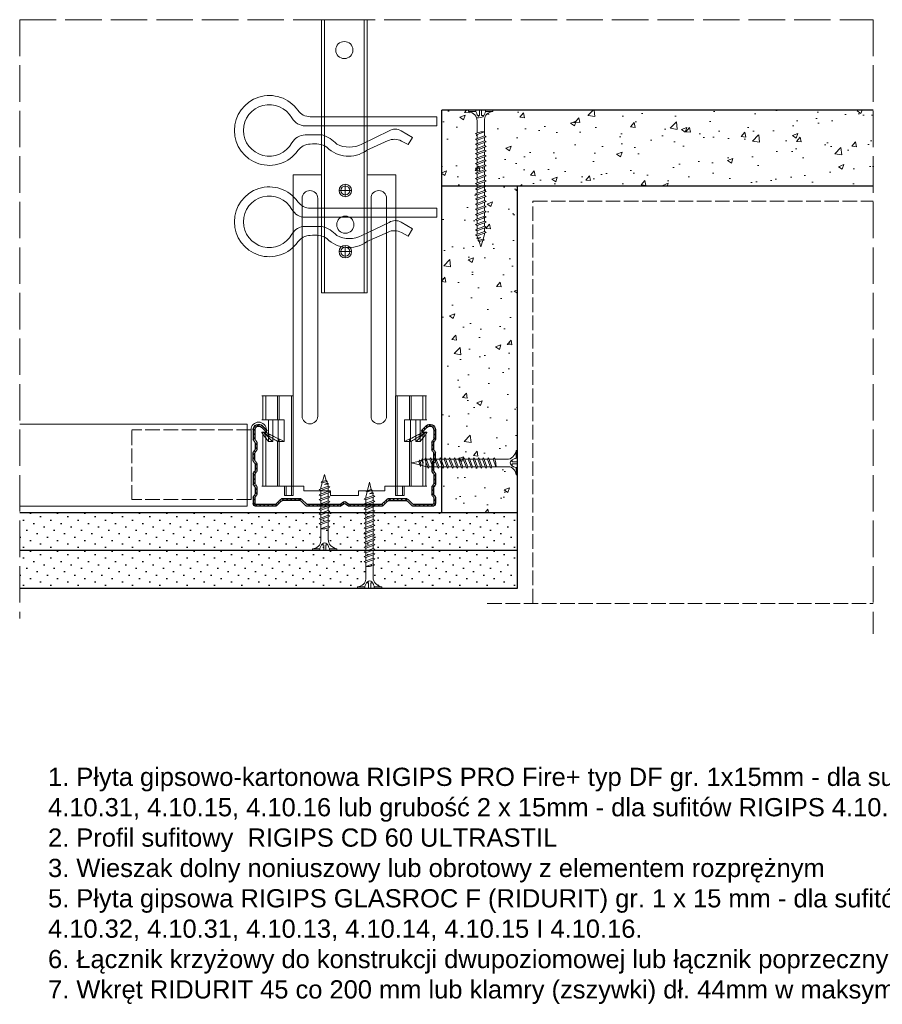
# Model space of a CAD drawing. Header units: millimetres. Extents: x 2122 to 2735, y 918 to 1242.
# Tile 1 of 4: x 2122 to 2406, y 918 to 1242. Entities that reach past the tile are written whole.
import ezdxf

# ---------------------------------------------------------------- set-up
doc = ezdxf.new("R2010")
doc.units = ezdxf.units.MM
doc.linetypes.add('ACAD_ISO02W100', pattern=[15, 12, -3])
for name, color, linetype, lineweight in [('_RIGIPS AKCESORIA', 7, 'Continuous', 18), ('_RIGIPS G-K', 7, 'Continuous', 25), ('_RIGIPS PROFIL', 7, 'Continuous', 18), ('PRZERYWANA', 7, 'ACAD_ISO02W100', 9)]:
    doc.layers.add(name, color=color, linetype=linetype, lineweight=lineweight)
doc.styles.get("Standard").update_dxf_attribs({"font": 'arial.ttf'})
pattern_1 = [(50, (0, 0), (18.21847, -1.59391), [1.905, -20.955]), (355, (0, 0), (-3.52428, 19.10566), [1.524, -16.764]), (100.451, (1.518, -0.133), (14.69425, 17.51167), [1.619, -17.809]), (46.1842, (0, 5.08), (27.1079, -4.20423), [2.8575, -31.4325]), (96.6356, (2.26, 4.73), (23.74042, 24.74256), [2.4285, -26.7135]), (351.184, (0, 5.08), (23.74046, 24.7425), [2.286, -25.146]), (21, (2.54, 3.81), (15.16149, -10.22655), [1.905, -20.955]), (326, (2.54, 3.81), (6.1802, 18.4188), [1.524, -16.764]), (71.4514, (3.803, 2.958), (21.34165, 8.19229), [1.619, -17.809]), (37.5, (0, 0), (0.30886, 8.455504), [0, -16.5608, 0, -17.018, 0, -16.8275]), (7.5, (0, 0), (6.681966, 10.018057), [0, -9.7028, 0, -16.1798, 0, -6.4135]), (327.5, (-5.664, 0), (13.55906, -0.572874), [0, -6.35, 0, -19.812, 0, -26.289]), (317.5, (-8.204, 0), (14.81292, 2.54265), [0, -8.255, 0, -13.1572, 0, -18.669])]

# ---------------------------------------------------------------- blocks, each defined once
blk = doc.blocks.new('TN 25')
at = {"layer": '_RIGIPS AKCESORIA'}
for p, q in [((0, -0.84), (0, 7.16)), ((0, 7.16), (0.46, 7.16)), ((0.46, 7.16), (0.46, 4.78)), ((0.46, 4.78), (0, 4.78)), ((0, 3.5), (1.77, 3.5)), ((1.77, 3.5), (1.77, 4.2)), ((3.02, 4.46), (8.47, 4.46)), ((7.12, 4.46), (7.12, 3.18)), ((8.03, 2.01), (7.12, 4.46)), ((8.47, 4.46), (8.79, 5)), ((9.61, 1.51), (8.47, 4.46)), ((8.79, 5), (9.93, 2.01)), ((9, 4.46), (10.1, 4.46)), ((10.1, 4.46), (10.41, 5)), ((11.23, 1.51), (10.1, 4.46)), ((10.41, 5), (11.56, 2.01)), ((10.62, 4.46), (11.67, 4.46)), ((11.67, 4.46), (11.99, 5)), ((12.81, 1.51), (11.67, 4.46)), ((11.99, 5), (13.14, 2.01)), ((12.2, 4.46), (13.21, 4.46)), ((13.21, 4.46), (13.52, 5)), ((14.34, 1.51), (13.21, 4.46)), ((13.52, 5), (14.67, 2.01)), ((13.73, 4.46), (14.8, 4.46)), ((14.8, 4.46), (15.12, 5)), ((15.94, 1.51), (14.8, 4.46)), ((15.12, 5), (16.26, 2.01)), ((15.33, 4.46), (16.42, 4.46)), ((16.42, 4.46), (16.73, 5)), ((17.55, 1.51), (16.42, 4.46)), ((16.73, 5), (17.88, 2.01)), ((16.94, 4.46), (17.99, 4.46)), ((17.99, 4.46), (18.31, 5)), ((19.13, 1.51), (17.99, 4.46)), ((18.31, 5), (19.45, 2.01)), ((18.52, 4.46), (19.68, 4.46)), ((19.68, 4.46), (20, 5)), ((20.82, 1.51), (19.68, 4.46)), ((20, 5), (21.14, 2.01)), ((20.21, 4.46), (20.7, 4.46)), ((20.7, 4.46), (22.28, 3.98)), ((21.85, 1.83), (21.67, 3.28)), ((21.67, 3.28), (22.14, 2.4)), ((22.28, 3.98), (22.56, 4.37)), ((22.7, 2.36), (22.28, 3.98)), ((22.56, 4.37), (23.03, 2.71)), ((22.71, 3.85), (25, 3.24)), ((0, 2.83), (1.77, 2.83)), ((0.46, 1.64), (0, 1.64)), ((0.46, -0.84), (0.46, 1.64)), ((1.77, 2.83), (1.77, 2.18)), ((7.49, 2.01), (3.55, 2.01)), ((7.12, 3.18), (7.65, 1.53)), ((7.65, 1.53), (8.03, 2.01)), ((9.41, 2.01), (8.03, 2.01)), ((9.93, 2.01), (9.61, 1.51)), ((11.04, 2.01), (9.93, 2.01)), ((11.56, 2.01), (11.23, 1.51)), ((12.61, 2.01), (11.56, 2.01)), ((13.14, 2.01), (12.81, 1.51)), ((14.15, 2.01), (13.14, 2.01)), ((14.67, 2.01), (14.34, 1.51)), ((15.74, 2.01), (14.67, 2.01)), ((16.26, 2.01), (15.94, 1.51)), ((17.36, 2.01), (16.26, 2.01)), ((17.88, 2.01), (17.55, 1.51)), ((18.93, 2.01), (17.88, 2.01)), ((19.45, 2.01), (19.13, 1.51)), ((19.45, 2.01), (20.62, 2.01)), ((21.14, 2.01), (20.82, 1.51)), ((21.14, 2.01), (21.81, 2.12)), ((22.14, 2.4), (21.85, 1.83)), ((22.7, 2.36), (22.14, 2.4)), ((23.03, 2.71), (22.7, 2.36)), ((25, 3.24), (23.03, 2.71)), ((0, -0.84), (0.46, -0.84))]:
    blk.add_line(p, q, dxfattribs=at)
for centre, major_axis, ratio, start_param, end_param in [((3.09, 7.67), (0.17, 3.2), 0.826134, 1.773653, 3.180586), ((-0.04, 0.9), (0, 3.93), 0.848176, -0.720942, -0.151112), ((1.66, 3.18), (0, 0.895), 0.848176, -1.552777, -0.720942), ((3.37, -1.57), (0.28, 3.57), 0.832181, 0.035984, 1.430787), ((-2.73, 15.91), (0, 14.76), 0.848176, 3.399396, 3.475072), ((0.59, 4.62), (0, 2.81), 0.848176, 3.475072, 3.862535), ((1.66, 3.18), (0, 0.895), 0.848176, 3.862535, 4.730408)]:
    blk.add_ellipse(centre, major_axis=major_axis, ratio=ratio, start_param=start_param, end_param=end_param, dxfattribs=at)
blk = doc.blocks.new('CD 60 ULTRASTIL')
h = blk.add_hatch()
h.set_pattern_fill('ANSI31', color=256, scale=0.3, style=0)
h.paths.add_polyline_path([(542.88, 684.5, -0.302776), (543.49, 684.5), (544.54, 683.79, 0.148069), (544.85, 683.7), (555.42, 683.7, 0.198912), (555.81, 683.86), (557.38, 685.44, -0.198912), (557.77, 685.6), (563.59, 685.6, -0.198912), (563.98, 685.44), (565.55, 683.86, 0.198912), (565.94, 683.7), (572.18, 683.7, 0.414214), (573.18, 684.7), (573.18, 686.74, 0.198912), (573.02, 687.12), (572.74, 687.4, -0.198912), (572.58, 687.79), (572.58, 689.87, -0.198912), (572.74, 690.26), (573.02, 690.54, 0.198912), (573.18, 690.93), (573.18, 694.47, 0.198912), (573.02, 694.86), (572.74, 695.14, -0.198912), (572.58, 695.53), (572.58, 697.61, -0.198912), (572.74, 698), (573.02, 698.28, 0.198912), (573.18, 698.67), (573.18, 701.47, 0.198912), (573.02, 701.86), (572.74, 702.14, -0.198912), (572.58, 702.53), (572.58, 704.61, -0.198912), (572.74, 705), (573.02, 705.28, 0.198912), (573.18, 705.67), (573.18, 708.9, 0.666128), (570.12, 710.18), (568.55, 708.63), (568.93, 708.24), (570.5, 709.79, -0.666128), (572.63, 708.9), (572.63, 705.9, -0.198912), (572.47, 705.51), (572.19, 705.23, 0.198912), (572.03, 704.84), (572.03, 702.3, 0.198912), (572.19, 701.91), (572.47, 701.63, -0.198912), (572.63, 701.25), (572.63, 698.9, -0.198912), (572.47, 698.51), (572.19, 698.23, 0.198912), (572.03, 697.84), (572.03, 695.3, 0.198912), (572.19, 694.91), (572.47, 694.63, -0.198912), (572.63, 694.25), (572.63, 691.16, -0.198912), (572.47, 690.77), (572.19, 690.49, 0.198912), (572.03, 690.1), (572.03, 687.56, 0.198912), (572.19, 687.17), (572.47, 686.9, -0.198912), (572.63, 686.51), (572.63, 684.7, -0.414214), (572.18, 684.25), (566.17, 684.25, -0.198912), (565.78, 684.41), (564.2, 685.99, 0.198912), (563.82, 686.15), (557.55, 686.15, 0.198912), (557.16, 685.99), (555.58, 684.41, -0.198912), (555.19, 684.25), (545.01, 684.25, -0.148069), (544.71, 684.34), (543.49, 685.16, 0.302776), (542.88, 685.16), (541.65, 684.34, -0.148069), (541.35, 684.25), (531.17, 684.25, -0.198912), (530.78, 684.41), (529.2, 685.99, 0.198912), (528.82, 686.15), (522.55, 686.15, 0.198912), (522.16, 685.99), (520.58, 684.41, -0.198912), (520.19, 684.25), (514.18, 684.25, -0.414214), (513.73, 684.7), (513.73, 686.51, -0.198912), (513.89, 686.9), (514.17, 687.17, 0.198912), (514.33, 687.56), (514.33, 690.1, 0.198912), (514.17, 690.49), (513.89, 690.77, -0.198912), (513.73, 691.16), (513.73, 694.25, -0.198912), (513.89, 694.63), (514.17, 694.91, 0.198912), (514.33, 695.3), (514.33, 697.84, 0.198912), (514.17, 698.23), (513.89, 698.51, -0.198912), (513.73, 698.9), (513.73, 701.25, -0.198912), (513.89, 701.63), (514.17, 701.91, 0.198912), (514.33, 702.3), (514.33, 704.84, 0.198912), (514.17, 705.23), (513.89, 705.51, -0.198912), (513.73, 705.9), (513.73, 708.9, -0.666128), (515.86, 709.79), (517.43, 708.24), (517.81, 708.63), (516.25, 710.18, 0.666128), (513.18, 708.9), (513.18, 705.67, 0.198912), (513.34, 705.28), (513.62, 705, -0.198912), (513.78, 704.61), (513.78, 702.53, -0.198912), (513.62, 702.14), (513.34, 701.86, 0.198912), (513.18, 701.47), (513.18, 698.67, 0.198912), (513.34, 698.28), (513.62, 698, -0.198912), (513.78, 697.61), (513.78, 695.53, -0.198912), (513.62, 695.14), (513.34, 694.86, 0.198912), (513.18, 694.47), (513.18, 690.93, 0.198912), (513.34, 690.54), (513.62, 690.26, -0.198912), (513.78, 689.87), (513.78, 687.79, -0.198912), (513.62, 687.4), (513.34, 687.12, 0.198912), (513.18, 686.74), (513.18, 684.7, 0.414214), (514.18, 683.7), (520.42, 683.7, 0.198912), (520.81, 683.86), (522.38, 685.44, -0.198912), (522.77, 685.6), (528.59, 685.6, -0.198912), (528.98, 685.44), (530.55, 683.86, 0.198912), (530.94, 683.7), (541.51, 683.7, 0.148069), (541.82, 683.79)])
for p, q in [((513.18, 708.9), (513.18, 705.67)), ((513.73, 708.9), (513.73, 705.9)), ((515.86, 709.79), (517.43, 708.24)), ((516.25, 710.18), (517.81, 708.63)), ((517.43, 708.24), (517.81, 708.63)), ((570.12, 710.18), (568.55, 708.63)), ((568.93, 708.24), (568.55, 708.63)), ((570.5, 709.79), (568.93, 708.24)), ((572.63, 708.9), (572.63, 705.9)), ((573.18, 708.9), (573.18, 705.67)), ((513.34, 705.28), (513.62, 705)), ((513.78, 704.61), (513.78, 702.53)), ((513.89, 705.51), (514.17, 705.23)), ((514.33, 704.84), (514.33, 702.3)), ((572.03, 704.84), (572.03, 702.3)), ((572.47, 705.51), (572.19, 705.23)), ((572.58, 704.61), (572.58, 702.53)), ((573.02, 705.28), (572.74, 705)), ((513.18, 698.67), (513.18, 701.47)), ((513.34, 701.86), (513.62, 702.14)), ((513.73, 698.9), (513.73, 701.25)), ((513.89, 701.63), (514.17, 701.91)), ((572.47, 701.63), (572.19, 701.91)), ((572.63, 698.9), (572.63, 701.25)), ((573.02, 701.86), (572.74, 702.14)), ((573.18, 698.67), (573.18, 701.47)), ((513.34, 698.28), (513.62, 698)), ((513.78, 697.61), (513.78, 695.53)), ((513.89, 698.51), (514.17, 698.23)), ((514.33, 697.84), (514.33, 695.3)), ((572.03, 697.84), (572.03, 695.3)), ((572.47, 698.51), (572.19, 698.23)), ((572.58, 697.61), (572.58, 695.53)), ((573.02, 698.28), (572.74, 698)), ((513.18, 694.47), (513.18, 690.93)), ((513.34, 694.86), (513.62, 695.14)), ((513.73, 694.25), (513.73, 691.16)), ((513.89, 694.63), (514.17, 694.91)), ((572.47, 694.63), (572.19, 694.91)), ((572.63, 694.25), (572.63, 691.16)), ((573.02, 694.86), (572.74, 695.14)), ((573.18, 694.47), (573.18, 690.93)), ((513.34, 690.54), (513.62, 690.26)), ((513.78, 689.87), (513.78, 687.79)), ((513.89, 690.77), (514.17, 690.49)), ((514.33, 690.1), (514.33, 687.56)), ((572.03, 690.1), (572.03, 687.56)), ((572.47, 690.77), (572.19, 690.49)), ((572.58, 689.87), (572.58, 687.79)), ((573.02, 690.54), (572.74, 690.26)), ((513.18, 686.74), (513.18, 684.7)), ((513.34, 687.12), (513.62, 687.4)), ((513.73, 686.51), (513.73, 684.7)), ((513.89, 686.9), (514.17, 687.17)), ((520.58, 684.41), (522.16, 685.99)), ((520.81, 683.86), (522.38, 685.44)), ((522.55, 686.15), (528.82, 686.15)), ((528.59, 685.6), (522.77, 685.6)), ((530.55, 683.86), (528.98, 685.44)), ((530.78, 684.41), (529.2, 685.99)), ((541.65, 684.34), (542.88, 685.16)), ((541.82, 683.79), (542.88, 684.5)), ((544.71, 684.34), (543.49, 685.16)), ((544.54, 683.79), (543.49, 684.5)), ((555.58, 684.41), (557.16, 685.99)), ((555.81, 683.86), (557.38, 685.44)), ((557.55, 686.15), (563.82, 686.15)), ((557.77, 685.6), (563.59, 685.6)), ((565.55, 683.86), (563.98, 685.44)), ((565.78, 684.41), (564.2, 685.99)), ((572.47, 686.9), (572.19, 687.17)), ((572.63, 686.51), (572.63, 684.7)), ((573.02, 687.12), (572.74, 687.4)), ((573.18, 686.74), (573.18, 684.7)), ((514.18, 684.25), (520.19, 684.25)), ((514.18, 683.7), (520.42, 683.7)), ((530.94, 683.7), (541.51, 683.7)), ((531.17, 684.25), (541.35, 684.25)), ((544.85, 683.7), (555.42, 683.7)), ((545.01, 684.25), (555.19, 684.25)), ((565.94, 683.7), (572.18, 683.7)), ((566.17, 684.25), (572.18, 684.25))]:
    blk.add_line(p, q)
for centre, radius, start, end in [((514.98, 708.9), 1.8, 45.3251, 180), ((571.38, 708.9), 1.8, 360, 134.6749), ((514.98, 708.9), 1.25, 45.3251, 180), ((571.38, 708.9), 1.25, 360, 134.6749), ((513.73, 705.67), 0.55, 180, 225), ((513.23, 704.61), 0.55, 0, 45), ((514.28, 705.9), 0.55, 180, 225), ((513.78, 704.84), 0.55, 0, 45), ((572.58, 704.84), 0.55, 135, 180), ((572.08, 705.9), 0.55, 315, 0), ((573.13, 704.61), 0.55, 135, 180), ((572.63, 705.67), 0.55, 315, 0), ((513.73, 701.47), 0.55, 135, 180), ((513.23, 702.53), 0.55, 315, 0), ((514.28, 701.25), 0.55, 135, 180), ((513.78, 702.3), 0.55, 315, 0), ((572.58, 702.3), 0.55, 180, 225), ((572.08, 701.25), 0.55, 0, 45), ((573.13, 702.53), 0.55, 180, 225), ((572.63, 701.47), 0.55, 0, 45), ((513.73, 698.67), 0.55, 180, 225), ((513.23, 697.61), 0.55, 360, 45), ((514.28, 698.9), 0.55, 180, 225), ((513.78, 697.84), 0.55, 0, 45), ((572.58, 697.84), 0.55, 135, 180), ((572.08, 698.9), 0.55, 315, 0), ((573.13, 697.61), 0.55, 135, 180), ((572.63, 698.67), 0.55, 315, 0), ((513.73, 694.47), 0.55, 135, 180), ((513.23, 695.53), 0.55, 315, 0), ((514.28, 694.25), 0.55, 135, 180), ((513.78, 695.3), 0.55, 315, 0), ((572.58, 695.3), 0.55, 180, 225), ((572.08, 694.25), 0.55, 0, 45), ((573.13, 695.53), 0.55, 180, 225), ((572.63, 694.47), 0.55, 0, 45), ((513.73, 690.93), 0.55, 180, 225), ((514.28, 691.16), 0.55, 180, 225), ((572.08, 691.16), 0.55, 315, 0), ((572.63, 690.93), 0.55, 315, 0), ((513.23, 689.87), 0.55, 0, 45), ((513.23, 687.79), 0.55, 315, 0), ((513.78, 690.1), 0.55, 360, 45), ((513.78, 687.56), 0.55, 315, 360), ((572.58, 690.1), 0.55, 135, 180), ((572.58, 687.56), 0.55, 180, 225), ((573.13, 689.87), 0.55, 135, 180), ((573.13, 687.79), 0.55, 180, 225), ((513.73, 686.74), 0.55, 135, 180), ((514.18, 684.7), 1, 180, 270), ((514.28, 686.51), 0.55, 135, 180), ((514.18, 684.7), 0.45, 180, 270), ((520.19, 684.8), 0.55, 270, 315), ((522.55, 685.6), 0.55, 90, 135), ((522.77, 685.05), 0.55, 90, 135), ((528.59, 685.05), 0.55, 45, 90), ((528.82, 685.6), 0.55, 45, 90), ((531.17, 684.8), 0.55, 225, 270), ((541.35, 684.8), 0.55, 270, 303.6901), ((543.18, 684.7), 0.55, 56.3099, 123.6901), ((543.18, 684.04), 0.55, 56.3099, 123.6901), ((545.01, 684.8), 0.55, 236.3099, 270), ((555.19, 684.8), 0.55, 270, 315), ((557.55, 685.6), 0.55, 90, 135), ((557.77, 685.05), 0.55, 90, 135), ((563.59, 685.05), 0.55, 45, 90), ((563.82, 685.6), 0.55, 45, 90), ((566.17, 684.8), 0.55, 225, 270), ((572.18, 684.7), 1, 270, 0), ((572.18, 684.7), 1, 270, 360), ((572.18, 684.7), 0.45, 270, 360), ((572.08, 686.51), 0.55, 360, 45), ((572.63, 686.74), 0.55, 360, 45), ((520.42, 684.25), 0.55, 270, 315), ((530.94, 684.25), 0.55, 225, 270), ((541.51, 684.25), 0.55, 270, 303.6901), ((544.85, 684.25), 0.55, 236.3099, 270), ((555.42, 684.25), 0.55, 270, 315), ((565.94, 684.25), 0.55, 225, 270)]:
    blk.add_arc(centre, radius, start, end)
blk = doc.blocks.new('wieszak noniuszowy widok')
for p, q in [((367.75, 93.63), (382.75, 93.63)), ((367.75, 3.63), (367.75, 93.63)), ((368.75, 3.63), (368.75, 93.63)), ((381.75, 3.63), (381.75, 93.63)), ((382.75, 3.63), (382.75, 93.63)), ((367.75, 42.47), (358.34, 42.47)), ((358.34, -30.29), (358.34, 42.47)), ((392.15, 42.47), (382.75, 42.47)), ((392.15, 42.47), (392.15, -30.29)), ((392.15, 42.47), (392.15, -30.29)), ((374.93, 39.42), (374.93, 35.32)), ((372.87, 37.38), (376.99, 37.38)), ((361.34, -36.95), (361.34, 34.79)), ((361.34, 34.79), (361.34, -36.95)), ((366.47, 34.79), (366.47, -36.95)), ((366.47, -36.95), (366.47, 34.79)), ((384.02, -36.95), (384.02, 34.79)), ((384.02, 34.79), (384.02, -36.95)), ((389.14, 34.79), (389.14, -36.95)), ((389.14, 34.79), (389.14, -36.95)), ((372.87, 17.23), (376.99, 17.23)), ((374.93, 19.27), (374.93, 15.17)), ((367.75, 3.63), (382.75, 3.63)), ((348.22, -30.29), (358.37, -30.29)), ((348.44, -30.29), (348.44, -38.17)), ((349.43, -30.29), (349.43, -38.17)), ((353.28, -30.29), (353.28, -38.17)), ((353.8, -30.29), (353.8, -38.17)), ((357.85, -30.29), (357.85, -63.08)), ((358.37, -30.29), (358.37, -63.08)), ((392.13, -30.29), (392.13, -63.08)), ((392.15, -30.29), (392.15, -60.01)), ((392.15, -30.29), (392.15, -60.01)), ((402.37, -30.29), (392.16, -30.29)), ((392.64, -30.29), (392.64, -63.08)), ((396.7, -30.29), (396.7, -38.17)), ((397.21, -30.29), (397.21, -38.17)), ((401.07, -30.29), (401.07, -38.17)), ((402.06, -30.29), (402.06, -38.17)), ((348.13, -38.17), (355.47, -38.17)), ((350.32, -38.17), (350.32, -45.34)), ((351.68, -45.34), (351.68, -38.17)), ((353.44, -45.34), (353.44, -38.17)), ((355.47, -38.17), (355.47, -45.34)), ((395.03, -45.34), (395.03, -38.17)), ((395.03, -38.17), (402.39, -38.17)), ((397.05, -38.17), (397.05, -45.34)), ((398.82, -38.17), (398.82, -45.34)), ((400.18, -45.34), (400.18, -38.17)), ((348.11, -42.32), (348.14, -42.29)), ((348.11, -42.37), (348.11, -42.32)), ((348.12, -42.43), (348.11, -42.37)), ((348.15, -42.51), (348.12, -42.43)), ((348.14, -42.29), (348.17, -42.28)), ((348.19, -42.61), (348.15, -42.51)), ((348.17, -42.28), (348.23, -42.28)), ((349.22, -42.28), (348.19, -42.28)), ((348.26, -42.72), (348.19, -42.61)), ((348.23, -42.28), (348.31, -42.3)), ((348.34, -42.84), (348.26, -42.72)), ((348.31, -42.3), (348.41, -42.34)), ((348.45, -43), (348.34, -42.84)), ((348.41, -42.34), (348.53, -42.39)), ((348.44, -42.99), (348.44, -60.01)), ((348.58, -43.18), (348.45, -43)), ((349.57, -43.07), (348.5, -43.07)), ((348.53, -42.39), (348.66, -42.46)), ((348.72, -43.37), (348.58, -43.18)), ((348.66, -42.46), (348.81, -42.54)), ((348.89, -43.59), (348.72, -43.37)), ((348.81, -42.54), (348.96, -42.63)), ((349.08, -43.83), (348.89, -43.59)), ((348.96, -42.63), (349.14, -42.73)), ((349.28, -44.08), (349.08, -43.83)), ((349.15, -42.29), (349.13, -42.32)), ((349.13, -42.32), (349.13, -42.36)), ((349.13, -42.36), (349.14, -42.41)), ((349.14, -42.41), (349.16, -42.47)), ((349.14, -42.73), (349.38, -42.88)), ((349.18, -42.28), (349.15, -42.29)), ((349.16, -42.47), (349.19, -42.54)), ((349.22, -42.28), (349.18, -42.28)), ((349.19, -42.54), (349.24, -42.62)), ((349.28, -42.28), (349.22, -42.28)), ((349.24, -42.62), (349.3, -42.71)), ((349.34, -42.29), (349.28, -42.28)), ((349.49, -44.34), (349.28, -44.08)), ((349.3, -42.71), (349.44, -42.91)), ((349.43, -42.32), (349.34, -42.29)), ((349.38, -42.88), (349.66, -43.05)), ((349.52, -42.35), (349.43, -42.32)), ((349.43, -42.9), (349.43, -60.01)), ((349.44, -42.91), (349.55, -43.05)), ((349.72, -44.62), (349.49, -44.34)), ((349.62, -42.4), (349.52, -42.35)), ((349.55, -43.05), (349.68, -43.2)), ((349.74, -42.46), (349.62, -42.4)), ((349.66, -43.05), (349.96, -43.25)), ((350.92, -43.07), (349.68, -43.07)), ((349.68, -43.2), (349.82, -43.37)), ((350.01, -44.98), (349.72, -44.62)), ((349.88, -42.52), (349.74, -42.46)), ((349.82, -43.37), (349.98, -43.56)), ((350.03, -42.6), (349.88, -42.52)), ((349.96, -43.25), (350.28, -43.46)), ((349.98, -43.56), (350.15, -43.76)), ((350.32, -45.34), (350.01, -44.98)), ((350.2, -42.69), (350.03, -42.6)), ((350.15, -43.76), (350.34, -43.96)), ((350.38, -42.79), (350.2, -42.69)), ((350.28, -43.46), (350.63, -43.68)), ((351.68, -45.34), (350.32, -45.34)), ((350.34, -43.96), (350.54, -44.17)), ((350.58, -42.89), (350.38, -42.79)), ((350.54, -44.17), (350.75, -44.4)), ((350.78, -43), (350.58, -42.89)), ((350.63, -43.68), (350.99, -43.91)), ((350.75, -44.4), (350.97, -44.63)), ((351, -43.12), (350.78, -43)), ((350.97, -44.63), (351.19, -44.86)), ((350.99, -43.91), (351.36, -44.14)), ((351.23, -43.25), (351, -43.12)), ((351.19, -44.86), (351.43, -45.11)), ((351.48, -43.37), (351.23, -43.25)), ((351.36, -44.14), (351.74, -44.37)), ((351.43, -45.11), (351.68, -45.34)), ((351.99, -43.64), (351.48, -43.37)), ((351.74, -44.37), (352.07, -44.57)), ((352.52, -43.92), (351.99, -43.64)), ((352.07, -44.57), (352.41, -44.78)), ((352.41, -44.78), (352.77, -44.98)), ((353.08, -44.19), (352.52, -43.92)), ((352.77, -44.98), (353.14, -45.18)), ((353.43, -44.35), (353.08, -44.19)), ((353.14, -45.18), (353.28, -45.26)), ((353.28, -45.26), (353.36, -45.3)), ((353.28, -45.26), (353.28, -60.01)), ((353.36, -45.3), (353.44, -45.34)), ((353.8, -44.52), (353.43, -44.35)), ((355.47, -45.34), (353.44, -45.34)), ((354.66, -44.92), (353.8, -44.52)), ((353.8, -44.52), (353.8, -60.01)), ((355.47, -45.34), (354.66, -44.92)), ((395.84, -44.92), (395.03, -45.34)), ((395.03, -45.34), (397.05, -45.34)), ((396.7, -44.52), (395.84, -44.92)), ((397.07, -44.35), (396.7, -44.52)), ((396.7, -44.52), (396.7, -60.01)), ((397.05, -45.34), (397.13, -45.3)), ((397.42, -44.19), (397.07, -44.35)), ((397.13, -45.3), (397.21, -45.26)), ((397.21, -45.26), (397.36, -45.18)), ((397.21, -45.26), (397.21, -60.01)), ((397.36, -45.18), (397.73, -44.98)), ((397.98, -43.92), (397.42, -44.19)), ((397.73, -44.98), (398.09, -44.78)), ((398.51, -43.64), (397.98, -43.92)), ((398.09, -44.78), (398.43, -44.57)), ((398.43, -44.57), (398.76, -44.37)), ((399.02, -43.37), (398.51, -43.64)), ((398.76, -44.37), (399.13, -44.14)), ((398.82, -45.34), (399.07, -45.11)), ((398.82, -45.34), (400.18, -45.34)), ((399.26, -43.25), (399.02, -43.37)), ((399.07, -45.11), (399.3, -44.86)), ((399.13, -44.14), (399.51, -43.91)), ((399.49, -43.12), (399.26, -43.25)), ((399.3, -44.86), (399.53, -44.63)), ((399.71, -43), (399.49, -43.12)), ((399.51, -43.91), (399.87, -43.68)), ((399.53, -44.63), (399.74, -44.4)), ((399.58, -43.07), (400.82, -43.07)), ((399.92, -42.89), (399.71, -43)), ((399.74, -44.4), (399.96, -44.17)), ((399.87, -43.68), (400.21, -43.46)), ((400.12, -42.79), (399.92, -42.89)), ((399.96, -44.17), (400.16, -43.96)), ((400.3, -42.69), (400.12, -42.79)), ((400.16, -43.96), (400.35, -43.76)), ((400.49, -44.98), (400.18, -45.34)), ((400.21, -43.46), (400.54, -43.25)), ((400.46, -42.6), (400.3, -42.69)), ((400.35, -43.76), (400.52, -43.56)), ((400.62, -42.52), (400.46, -42.6)), ((400.78, -44.62), (400.49, -44.98)), ((400.52, -43.56), (400.68, -43.37)), ((400.54, -43.25), (400.84, -43.05)), ((400.76, -42.46), (400.62, -42.52)), ((400.68, -43.37), (400.82, -43.2)), ((400.88, -42.4), (400.76, -42.46)), ((401.01, -44.34), (400.78, -44.62)), ((400.82, -43.2), (400.95, -43.05)), ((400.84, -43.05), (401.12, -42.88)), ((400.98, -42.35), (400.88, -42.4)), ((400.93, -43.07), (402, -43.07)), ((400.95, -43.05), (401.06, -42.91)), ((401.07, -42.32), (400.98, -42.35)), ((401.22, -44.08), (401.01, -44.34)), ((401.06, -42.91), (401.2, -42.71)), ((401.15, -42.29), (401.07, -42.32)), ((401.07, -42.9), (401.07, -60.01)), ((401.12, -42.88), (401.36, -42.73)), ((401.22, -42.28), (401.15, -42.29)), ((401.2, -42.71), (401.26, -42.62)), ((401.27, -42.28), (401.22, -42.28)), ((401.42, -43.83), (401.22, -44.08)), ((401.26, -42.62), (401.3, -42.54)), ((401.32, -42.28), (401.27, -42.28)), ((401.27, -42.28), (402.31, -42.28)), ((401.3, -42.54), (401.34, -42.47)), ((401.35, -42.29), (401.32, -42.28)), ((401.34, -42.47), (401.36, -42.41)), ((401.36, -42.32), (401.35, -42.29)), ((401.37, -42.36), (401.36, -42.32)), ((401.36, -42.41), (401.37, -42.36)), ((401.36, -42.73), (401.54, -42.63)), ((401.61, -43.59), (401.42, -43.83)), ((401.54, -42.63), (401.69, -42.54)), ((401.77, -43.37), (401.61, -43.59)), ((401.69, -42.54), (401.84, -42.46)), ((401.92, -43.18), (401.77, -43.37)), ((401.84, -42.46), (401.97, -42.39)), ((402.05, -43), (401.92, -43.18)), ((401.97, -42.39), (402.09, -42.34)), ((402.16, -42.84), (402.05, -43)), ((402.06, -42.99), (402.06, -60.01)), ((402.09, -42.34), (402.18, -42.3)), ((402.24, -42.72), (402.16, -42.84)), ((402.18, -42.3), (402.26, -42.28)), ((402.3, -42.61), (402.24, -42.72)), ((402.26, -42.28), (402.33, -42.28)), ((402.35, -42.51), (402.3, -42.61)), ((402.33, -42.28), (402.36, -42.29)), ((402.38, -42.43), (402.35, -42.51)), ((402.36, -42.29), (402.39, -42.32)), ((402.39, -42.37), (402.38, -42.43)), ((402.39, -42.32), (402.39, -42.37)), ((348.11, -60.01), (361.93, -60.01)), ((355.57, -63.08), (355.57, -60.01)), ((356.08, -60.01), (356.08, -63.08)), ((361.93, -60.01), (361.93, -61.55)), ((361.93, -60.01), (361.93, -61.55)), ((370.64, -61.55), (361.93, -61.55)), ((370.64, -61.55), (370.64, -63.08)), ((370.64, -61.55), (370.64, -63.08)), ((388.57, -61.55), (379.86, -61.55)), ((379.86, -61.55), (379.86, -63.08)), ((379.86, -61.55), (379.86, -63.08)), ((388.57, -60.01), (388.57, -61.55)), ((402.39, -60.01), (388.57, -60.01)), ((388.57, -60.01), (388.57, -61.55)), ((394.42, -63.08), (394.42, -60.01)), ((394.93, -60.01), (394.93, -63.08)), ((357.85, -63.08), (355.57, -63.08)), ((356.08, -63.08), (355.57, -63.08)), ((356.08, -63.08), (358.37, -63.08)), ((358.37, -63.08), (357.85, -63.08)), ((379.86, -63.08), (370.64, -63.08)), ((370.64, -63.08), (379.86, -63.08)), ((392.13, -63.08), (394.42, -63.08)), ((392.64, -63.08), (392.13, -63.08)), ((394.93, -63.08), (392.64, -63.08)), ((394.93, -63.08), (394.42, -63.08))]:
    blk.add_line(p, q)
for centre, radius in [((375.25, 83.63), 2.81), ((374.93, 37.38), 2.06), ((374.93, 37.38), 1.46), ((374.93, 26.11), 2.81), ((374.93, 17.23), 2.06), ((374.93, 17.23), 1.46)]:
    blk.add_circle(centre, radius)
for centre, start, end in [((363.91, 34.79), 0, 180), ((386.58, 34.79), 0, 180), ((363.91, -36.95), 180, 0), ((386.58, -36.95), 180, 0)]:
    blk.add_arc(centre, 2.56, start, end)
blk = doc.blocks.new('klamra')
at = {"layer": '_RIGIPS AKCESORIA'}
for p, q in [((6828.19, 2764.92), (6828.19, 2806.53)), ((6831.19, 2764.92), (6831.19, 2808.19)), ((6834.19, 2802.92), (6834.19, 2808.19)), ((6832.87, 2780.55), (6837.19, 2789.57)), ((6839.31, 2788.09), (6836.06, 2780.95)), ((6832.86, 2776.63), (6835, 2772.92)), ((6836.19, 2776.54), (6837.38, 2774.29)), ((6835, 2772.92), (6837.38, 2774.29)), ((6831.19, 2764.92), (6828.19, 2764.92))]:
    blk.add_line(p, q, dxfattribs=at)
for centre, radius, start, end in [((6832.69, 2820.02), 11.5, 305.1527, 234.8473), ((6832.69, 2820.02), 8.5, 298.7822, 241.2178), ((6826.19, 2808.19), 5, 0, 61.2178), ((6839.19, 2808.19), 5, 118.7822, 180), ((6823.19, 2806.53), 5, 0, 54.8473), ((6842.19, 2806.53), 5, 125.1527, 180), ((6845.23, 2805.18), 8.16, 170.4436, 210.2847), ((6843.93, 2805.32), 10.09, 195.2653, 228.1308), ((6831.19, 2793.92), 10, 324.3132, 45.573), ((6829.23, 2793.69), 8.97, 332.6387, 27.3613), ((6835.87, 2778.58), 3.59, 146.8414, 212.9715), ((6840.61, 2778.88), 5, 155.5109, 207.8622)]:
    blk.add_arc(centre, radius, start, end, dxfattribs=at)
blk = doc.blocks.new('TN 35')
at = {"layer": '_RIGIPS AKCESORIA'}
for p, q in [((0, -0.84), (0, 7.16)), ((0, 7.16), (0.46, 7.16)), ((0.46, 7.16), (0.46, 4.78)), ((0.46, 4.78), (0, 4.78)), ((0, 3.5), (1.77, 3.5)), ((1.77, 3.5), (1.77, 4.2)), ((3.02, 4.46), (8.47, 4.46)), ((7.12, 4.46), (7.12, 3.18)), ((8.03, 2.01), (7.12, 4.46)), ((8.47, 4.46), (8.79, 5)), ((9.61, 1.51), (8.47, 4.46)), ((8.79, 5), (9.93, 2.01)), ((9, 4.46), (10.1, 4.46)), ((10.1, 4.46), (10.41, 5)), ((11.23, 1.51), (10.1, 4.46)), ((10.41, 5), (11.56, 2.01)), ((10.62, 4.46), (11.67, 4.46)), ((11.67, 4.46), (11.99, 5)), ((12.81, 1.51), (11.67, 4.46)), ((11.99, 5), (13.14, 2.01)), ((12.2, 4.46), (13.21, 4.46)), ((13.21, 4.46), (13.52, 5)), ((14.34, 1.51), (13.21, 4.46)), ((13.52, 5), (14.67, 2.01)), ((13.73, 4.46), (14.8, 4.46)), ((14.8, 4.46), (15.12, 5)), ((15.94, 1.51), (14.8, 4.46)), ((15.12, 5), (16.26, 2.01)), ((15.33, 4.46), (16.42, 4.46)), ((16.42, 4.46), (16.73, 5)), ((17.55, 1.51), (16.42, 4.46)), ((16.73, 5), (17.88, 2.01)), ((16.94, 4.46), (17.99, 4.46)), ((17.99, 4.46), (18.31, 5)), ((19.13, 1.51), (17.99, 4.46)), ((18.31, 5), (19.45, 2.01)), ((18.52, 4.46), (19.57, 4.46)), ((19.57, 4.46), (19.88, 5)), ((20.7, 1.51), (19.57, 4.46)), ((19.88, 5), (21.03, 2.01)), ((20.09, 4.46), (21.14, 4.46)), ((21.14, 4.46), (21.46, 5)), ((22.28, 1.51), (21.14, 4.46)), ((21.46, 5), (22.6, 2.01)), ((21.67, 4.46), (22.72, 4.46)), ((22.72, 4.46), (23.03, 5)), ((23.85, 1.51), (22.72, 4.46)), ((23.03, 5), (24.18, 2.01)), ((23.24, 4.46), (24.29, 4.46)), ((24.29, 4.46), (24.61, 5)), ((25.43, 1.51), (24.29, 4.46)), ((24.61, 5), (25.75, 2.01)), ((24.81, 4.46), (25.87, 4.46)), ((25.87, 4.46), (26.18, 5)), ((27, 1.51), (25.87, 4.46)), ((26.18, 5), (27.33, 2.01)), ((26.39, 4.46), (27.44, 4.46)), ((27.44, 4.46), (27.76, 5)), ((28.58, 1.51), (27.44, 4.46)), ((27.76, 5), (28.9, 2.01)), ((27.96, 4.46), (29.13, 4.46)), ((29.13, 4.46), (29.45, 5)), ((30.27, 1.51), (29.13, 4.46)), ((29.45, 5), (30.59, 2.01)), ((29.65, 4.46), (30.15, 4.46)), ((30.15, 4.46), (31.73, 3.98)), ((31.3, 1.83), (31.12, 3.28)), ((31.12, 3.28), (31.59, 2.4)), ((31.73, 3.98), (32.01, 4.37)), ((32.15, 2.36), (31.73, 3.98)), ((32.01, 4.37), (32.48, 2.71)), ((32.16, 3.85), (35, 3.24)), ((0, 2.83), (1.77, 2.83)), ((0.46, 1.64), (0, 1.64)), ((0.46, -0.84), (0.46, 1.64)), ((1.77, 2.83), (1.77, 2.18)), ((7.49, 2.01), (3.55, 2.01)), ((7.12, 3.18), (7.65, 1.53)), ((7.65, 1.53), (8.03, 2.01)), ((9.41, 2.01), (8.03, 2.01)), ((9.93, 2.01), (9.61, 1.51)), ((11.04, 2.01), (9.93, 2.01)), ((11.56, 2.01), (11.23, 1.51)), ((12.61, 2.01), (11.56, 2.01)), ((13.14, 2.01), (12.81, 1.51)), ((14.15, 2.01), (13.14, 2.01)), ((14.67, 2.01), (14.34, 1.51)), ((15.74, 2.01), (14.67, 2.01)), ((16.26, 2.01), (15.94, 1.51)), ((17.36, 2.01), (16.26, 2.01)), ((17.88, 2.01), (17.55, 1.51)), ((18.93, 2.01), (17.84, 2.01)), ((19.45, 2.01), (19.13, 1.51)), ((20.51, 2.01), (19.41, 2.01)), ((21.03, 2.01), (20.7, 1.51)), ((22.08, 2.01), (20.99, 2.01)), ((22.6, 2.01), (22.28, 1.51)), ((23.66, 2.01), (22.56, 2.01)), ((24.18, 2.01), (23.85, 1.51)), ((25.23, 2.01), (24.14, 2.01)), ((25.75, 2.01), (25.43, 1.51)), ((26.81, 2.01), (25.71, 2.01)), ((27.33, 2.01), (27, 1.51)), ((28.38, 2.01), (27.33, 2.01)), ((28.9, 2.01), (28.58, 1.51)), ((28.9, 2.01), (30.07, 2.01)), ((30.59, 2.01), (30.27, 1.51)), ((30.59, 2.01), (31.26, 2.12)), ((31.59, 2.4), (31.3, 1.83)), ((32.15, 2.36), (31.59, 2.4)), ((32.48, 2.71), (32.15, 2.36)), ((35, 3.24), (32.48, 2.71)), ((0, -0.84), (0.46, -0.84))]:
    blk.add_line(p, q, dxfattribs=at)
for centre, major_axis, ratio, start_param, end_param in [((3.09, 7.67), (0.17, 3.2), 0.826134, 1.773653, 3.180586), ((-0.04, 0.9), (0, 3.93), 0.848176, -0.720942, -0.151112), ((1.66, 3.18), (0, 0.895), 0.848176, -1.552777, -0.720942), ((3.37, -1.57), (0.28, 3.57), 0.832181, 0.035984, 1.430787), ((-2.73, 15.91), (0, 14.76), 0.848176, 3.399396, 3.475072), ((0.59, 4.62), (0, 2.81), 0.848176, 3.475072, 3.862535), ((1.66, 3.18), (0, 0.895), 0.848176, 3.862535, 4.730408)]:
    blk.add_ellipse(centre, major_axis=major_axis, ratio=ratio, start_param=start_param, end_param=end_param, dxfattribs=at)
blk = doc.blocks.new('TN 45')
at = {"layer": '_RIGIPS AKCESORIA'}
for p, q in [((0, -0.84), (0, 7.16)), ((0, 7.16), (0.46, 7.16)), ((0.46, 7.16), (0.46, 4.78)), ((0.46, 4.78), (0, 4.78)), ((0, 3.5), (1.77, 3.5)), ((1.77, 3.5), (1.77, 4.2)), ((3.02, 4.46), (8.47, 4.46)), ((7.12, 4.46), (7.12, 3.18)), ((8.03, 2.01), (7.12, 4.46)), ((8.47, 4.46), (8.79, 5)), ((9.61, 1.51), (8.47, 4.46)), ((8.79, 5), (9.93, 2.01)), ((9, 4.46), (10.1, 4.46)), ((10.1, 4.46), (10.41, 5)), ((11.23, 1.51), (10.1, 4.46)), ((10.41, 5), (11.56, 2.01)), ((10.62, 4.46), (11.67, 4.46)), ((11.67, 4.46), (11.99, 5)), ((12.81, 1.51), (11.67, 4.46)), ((11.99, 5), (13.14, 2.01)), ((12.2, 4.46), (13.21, 4.46)), ((13.21, 4.46), (13.52, 5)), ((14.34, 1.51), (13.21, 4.46)), ((13.52, 5), (14.67, 2.01)), ((13.73, 4.46), (14.8, 4.46)), ((14.8, 4.46), (15.12, 5)), ((15.94, 1.51), (14.8, 4.46)), ((15.12, 5), (16.26, 2.01)), ((15.33, 4.46), (16.42, 4.46)), ((16.42, 4.46), (16.73, 5)), ((17.55, 1.51), (16.42, 4.46)), ((16.73, 5), (17.88, 2.01)), ((16.94, 4.46), (17.99, 4.46)), ((17.99, 4.46), (18.31, 5)), ((19.13, 1.51), (17.99, 4.46)), ((18.31, 5), (19.45, 2.01)), ((18.52, 4.46), (19.68, 4.46)), ((19.68, 4.46), (20, 5)), ((20.82, 1.51), (19.68, 4.46)), ((20, 5), (21.14, 2.01)), ((20.21, 4.46), (21.37, 4.46)), ((21.37, 4.46), (21.69, 5)), ((22.51, 1.51), (21.37, 4.46)), ((21.69, 5), (22.83, 2.01)), ((21.9, 4.46), (23.06, 4.46)), ((23.06, 4.46), (23.38, 5)), ((24.2, 1.51), (23.06, 4.46)), ((23.38, 5), (24.52, 2.01)), ((23.59, 4.46), (24.75, 4.46)), ((24.75, 4.46), (25.07, 5)), ((25.89, 1.51), (24.75, 4.46)), ((25.07, 5), (26.21, 2.01)), ((25.28, 4.46), (26.44, 4.46)), ((26.44, 4.46), (26.76, 5)), ((27.58, 1.51), (26.44, 4.46)), ((26.76, 5), (27.9, 2.01)), ((26.96, 4.46), (28.13, 4.46)), ((28.13, 4.46), (28.45, 5)), ((29.27, 1.51), (28.13, 4.46)), ((28.45, 5), (29.59, 2.01)), ((28.65, 4.46), (29.82, 4.46)), ((29.82, 4.46), (30.14, 5)), ((30.96, 1.51), (29.82, 4.46)), ((30.14, 5), (31.28, 2.01)), ((30.34, 4.46), (31.51, 4.46)), ((31.51, 4.46), (31.83, 5)), ((32.65, 1.51), (31.51, 4.46)), ((31.83, 5), (32.97, 2.01)), ((32.03, 4.46), (33.2, 4.46)), ((33.2, 4.46), (33.52, 5)), ((34.34, 1.51), (33.2, 4.46)), ((33.52, 5), (34.66, 2.01)), ((33.72, 4.46), (34.89, 4.46)), ((34.89, 4.46), (35.21, 5)), ((36.03, 1.51), (34.89, 4.46)), ((35.21, 5), (36.35, 2.01)), ((35.41, 4.46), (36.58, 4.46)), ((36.58, 4.46), (36.9, 5)), ((37.72, 1.51), (36.58, 4.46)), ((36.9, 5), (38.04, 2.01)), ((37.1, 4.46), (38.27, 4.46)), ((38.27, 4.46), (38.59, 5)), ((39.41, 1.51), (38.27, 4.46)), ((38.59, 5), (39.73, 2.01)), ((38.79, 4.46), (39.96, 4.46)), ((39.96, 4.46), (40.28, 5)), ((41.1, 1.51), (39.96, 4.46)), ((40.28, 5), (41.42, 2.01)), ((40.48, 4.46), (40.98, 4.46)), ((40.98, 4.46), (42.56, 3.98)), ((42.13, 1.83), (41.95, 3.28)), ((41.95, 3.28), (42.42, 2.4)), ((42.56, 3.98), (42.84, 4.37)), ((42.98, 2.36), (42.56, 3.98)), ((42.84, 4.37), (43.31, 2.71)), ((42.99, 3.85), (45, 3.24)), ((0, 2.83), (1.77, 2.83)), ((0.46, 1.64), (0, 1.64)), ((0.46, -0.84), (0.46, 1.64)), ((1.77, 2.83), (1.77, 2.18)), ((7.49, 2.01), (3.55, 2.01)), ((7.12, 3.18), (7.65, 1.53)), ((7.65, 1.53), (8.03, 2.01)), ((9.41, 2.01), (8.03, 2.01)), ((9.93, 2.01), (9.61, 1.51)), ((11.04, 2.01), (9.93, 2.01)), ((11.56, 2.01), (11.23, 1.51)), ((12.61, 2.01), (11.56, 2.01)), ((13.14, 2.01), (12.81, 1.51)), ((14.15, 2.01), (13.14, 2.01)), ((14.67, 2.01), (14.34, 1.51)), ((15.74, 2.01), (14.67, 2.01)), ((16.26, 2.01), (15.94, 1.51)), ((17.36, 2.01), (16.26, 2.01)), ((17.88, 2.01), (17.55, 1.51)), ((18.93, 2.01), (17.88, 2.01)), ((19.45, 2.01), (19.13, 1.51)), ((19.45, 2.01), (20.62, 2.01)), ((20.62, 2.01), (19.57, 2.01)), ((21.14, 2.01), (20.82, 1.51)), ((21.14, 2.01), (22.31, 2.01)), ((22.31, 2.01), (21.26, 2.01)), ((22.83, 2.01), (22.51, 1.51)), ((22.83, 2.01), (24, 2.01)), ((24, 2.01), (22.95, 2.01)), ((24.52, 2.01), (24.2, 1.51)), ((24.52, 2.01), (25.69, 2.01)), ((25.69, 2.01), (24.64, 2.01)), ((26.21, 2.01), (25.89, 1.51)), ((26.21, 2.01), (27.38, 2.01)), ((27.38, 2.01), (26.33, 2.01)), ((27.9, 2.01), (27.58, 1.51)), ((27.9, 2.01), (29.07, 2.01)), ((29.07, 2.01), (28.02, 2.01)), ((29.59, 2.01), (29.27, 1.51)), ((29.59, 2.01), (30.76, 2.01)), ((30.76, 2.01), (29.71, 2.01)), ((31.28, 2.01), (30.96, 1.51)), ((31.28, 2.01), (32.45, 2.01)), ((32.45, 2.01), (31.4, 2.01)), ((32.97, 2.01), (32.65, 1.51)), ((32.97, 2.01), (34.14, 2.01)), ((34.14, 2.01), (33.09, 2.01)), ((34.66, 2.01), (34.34, 1.51)), ((34.66, 2.01), (35.83, 2.01)), ((35.83, 2.01), (34.78, 2.01)), ((36.35, 2.01), (36.03, 1.51)), ((36.35, 2.01), (37.52, 2.01)), ((37.52, 2.01), (36.47, 2.01)), ((38.04, 2.01), (37.72, 1.51)), ((38.04, 2.01), (39.21, 2.01)), ((39.21, 2.01), (38.16, 2.01)), ((39.73, 2.01), (39.41, 1.51)), ((39.73, 2.01), (40.9, 2.01)), ((41.42, 2.01), (41.1, 1.51)), ((41.42, 2.01), (42.09, 2.12)), ((42.42, 2.4), (42.13, 1.83)), ((42.98, 2.36), (42.42, 2.4)), ((43.31, 2.71), (42.98, 2.36)), ((45, 3.24), (43.31, 2.71)), ((0, -0.84), (0.46, -0.84))]:
    blk.add_line(p, q, dxfattribs=at)
for centre, major_axis, ratio, start_param, end_param in [((3.09, 7.67), (0.17, 3.2), 0.826134, 1.773653, 3.180586), ((-0.04, 0.9), (0, 3.93), 0.848176, -0.720942, -0.151112), ((1.66, 3.18), (0, 0.895), 0.848176, -1.552777, -0.720942), ((3.37, -1.57), (0.28, 3.57), 0.832181, 0.035984, 1.430787), ((-2.73, 15.91), (0, 14.76), 0.848176, 3.399396, 3.475072), ((0.59, 4.62), (0, 2.81), 0.848176, 3.475072, 3.862535), ((1.66, 3.18), (0, 0.895), 0.848176, 3.862535, 4.730408)]:
    blk.add_ellipse(centre, major_axis=major_axis, ratio=ratio, start_param=start_param, end_param=end_param, dxfattribs=at)

msp = doc.modelspace()

# ---------------------------------------------------------------- hatches: boundary and pattern name
at = {"layer": '_RIGIPS AKCESORIA'}
h = msp.add_hatch(dxfattribs=at)
h.set_pattern_fill('AR-CONC', color=256, scale=0.1, style=0)
h.set_pattern_definition(pattern_1)
h.paths.add_polyline_path([(2402.63, 1212.15), (2260.55, 1212.15), (2260.55, 1187.15), (2402.63, 1187.15)])
h.paths.add_polyline_path([(2550.71, 1212.15), (2408.63, 1212.15), (2408.63, 1187.15), (2550.71, 1187.15)])
h = msp.add_hatch(dxfattribs=at)
h.set_pattern_fill('AR-CONC', color=256, scale=0.1, style=0)
h.set_pattern_definition(pattern_1)
h.paths.add_polyline_path([(2285.55, 1187.15), (2260.55, 1187.15), (2260.55, 1079.65), (2285.55, 1079.65)])
at = {"layer": '_RIGIPS G-K'}
h = msp.add_hatch(dxfattribs=at)
h.set_pattern_fill('DOTS', color=256, scale=2, angle=225, style=0)
h.set_pattern_definition([(225, (475, -319.3), (1.122532, -3.367596), [0, -3.175])])
h.paths.add_polyline_path([(2285.55, 1067.15), (2285.55, 1079.65), (2121.61, 1079.65), (2121.61, 1067.15)])
h = msp.add_hatch(dxfattribs=at)
h.set_pattern_fill('DOTS', color=256, scale=2, angle=225, style=0)
h.set_pattern_definition([(225, (475, -331.8), (1.122532, -3.367596), [0, -3.175])])
h.paths.add_polyline_path([(2285.55, 1054.65), (2285.55, 1067.15), (2121.61, 1067.15), (2121.61, 1054.65)])

# ---------------------------------------------------------------- linework, layer by layer
at = {"layer": '_RIGIPS AKCESORIA', "linetype": 'ACAD_ISO02W100', "lineweight": 9, "ltscale": 0.4}
for p, q in [((2290.55, 1049.65), (2290.55, 1182.15)), ((2290.55, 1182.15), (2402.63, 1182.15)), ((2197.77, 1106.84), (2158.5, 1106.84)), ((2158.5, 1083.84), (2158.5, 1106.84)), ((2197.77, 1083.84), (2158.5, 1083.84)), ((2275.55, 1049.65), (2402.63, 1049.65))]:
    msp.add_line(p, q, dxfattribs=at)
at = {"layer": '_RIGIPS AKCESORIA'}
msp.add_line((2197.77, 1106.84), (2197.77, 1083.84), dxfattribs=at)
msp.add_arc((2200.3, 1106.84), 2.53, 0.6516, 180, dxfattribs=at)
at = {"layer": '_RIGIPS G-K'}
for p, q in [((2260.55, 1079.65), (2260.55, 1212.15)), ((2402.63, 1212.15), (2260.55, 1212.15)), ((2402.63, 1187.15), (2260.55, 1187.15)), ((2285.55, 1054.65), (2285.55, 1187.15)), ((2121.61, 1079.65), (2285.55, 1079.65)), ((2121.61, 1067.15), (2285.55, 1067.15)), ((2121.61, 1054.65), (2285.55, 1054.65))]:
    msp.add_line(p, q, dxfattribs=at)
at = {"layer": '_RIGIPS PROFIL'}
for p, q in [((2196.5, 1108.65), (2121.61, 1108.65)), ((2196.5, 1108.65), (2196.5, 1081.65)), ((2196.5, 1081.65), (2121.61, 1081.65))]:
    msp.add_line(p, q, dxfattribs=at)
at = {"layer": 'PRZERYWANA'}
for p, q in [((2121.61, 1241.93), (2121.61, 1044.65)), ((2121.61, 1241.93), (2402.63, 1241.93)), ((2402.63, 1241.93), (2402.63, 1039.65))]:
    msp.add_line(p, q, dxfattribs=at)

# ---------------------------------------------------------------- block references
at = {"color": 253, "xscale": -1, "rotation": 90}
for p in [(5023.83, 8038.15), (5023.83, 8008.05)]:
    msp.add_blockref('klamra', p, dxfattribs=at)
at = {"rotation": 270}
msp.add_blockref('TN 45', (2270.21, 1212.15), dxfattribs=at)
at = {"xscale": -1}
msp.add_blockref('CD 60 ULTRASTIL', (2771.68, 397.94), dxfattribs=at)
at = {"layer": '_RIGIPS AKCESORIA', "xscale": -1}
msp.add_blockref('wieszak noniuszowy widok', (2603.75, 1148.31), dxfattribs=at)
at = {"layer": '_RIGIPS AKCESORIA'}
for name, p, rotation in [('TN 35', (2285.55, 1099.16), 180), ('TN 25', (2225.21, 1067.15), 90), ('TN 35', (2240.01, 1054.65), 90)]:
    msp.add_blockref(name, p, dxfattribs=dict(at, rotation=rotation))

# ---------------------------------------------------------------- texts
at = {"layer": '_RIGIPS AKCESORIA', "insert": (2130.94, 995.54), "char_height": 6, "attachment_point": 1}
msp.add_mtext_dynamic_manual_height_columns('\\pt12;1. Płyta gipsowo-kartonowa RIGIPS PRO Fire+ typ DF gr. 1x15mm - dla sufitów RIGIPS 4.30.20  i 4.30.21; gr. 2x12,5mm dla sufitów RIGIPS 4.10.32, 4.10.31, 4.10.15, 4.10.16 lub grubość 2 x 15mm - dla sufitów RIGIPS 4.10.13 i 4.10.14 lub gr. 3 x 12,5 mm dla sufitów RIGIPS 4.10.19 i 4.10.20.\\P\\ptz;2. Profil sufitowy  RIGIPS CD 60 ULTRASTIL\\P3. Wieszak dolny noniuszowy lub obrotowy z elementem rozprężnym\\P\\pt12;5. Płyta gipsowa RIGIPS GLASROC F (RIDURIT) gr. 1 x 15 mm - dla sufitów RIGIPS 4.30.20  i 4.30.21 lub gr. 2 x 15mm - dla sufitów RIGIPS 4.10.32, 4.10.31, 4.10.13, 4.10.14, 4.10.15 I 4.10.16.\\P\\ptz;6. Łącznik krzyżowy do konstrukcji dwupoziomowej lub łącznik poprzeczny do konstrukcji jednopoziomowej\\P7. Wkręt RIDURIT 45 co 200 mm lub klamry (zszywki) dł. 44mm w maksymalnym rozstawie 100mm.', width=555.7773, gutter_width=12.5, heights=[0], dxfattribs=at)

doc.saveas('drawing.dxf')
